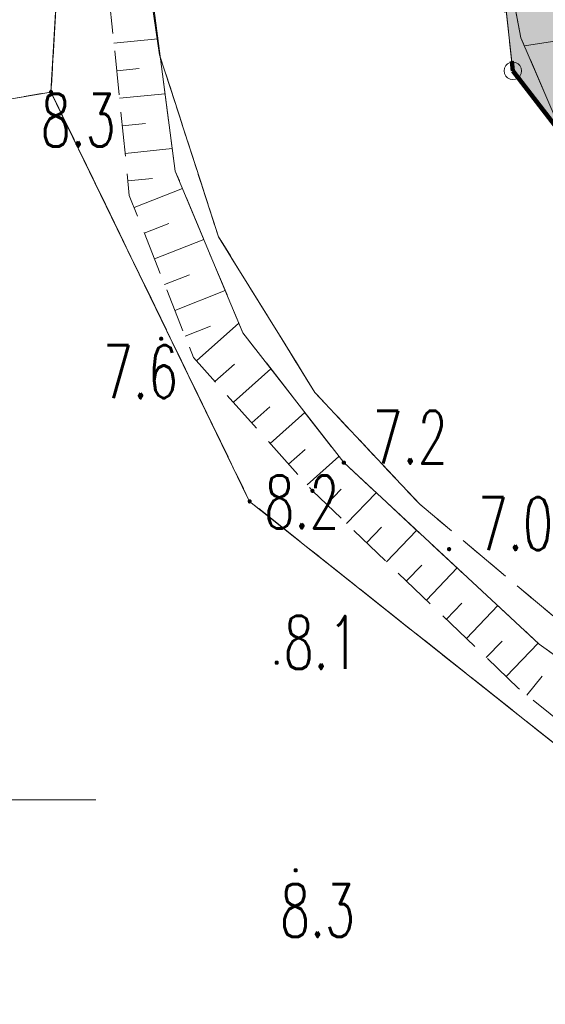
# Model space of a CAD drawing. Header units: millimetres. Extents: x -367306 to 168495, y -187323 to 82034.
# Tile 5 of 170: x -80115 to -65219, y -126821 to -98903. Entities that reach past the tile are written whole.
import ezdxf

# ---------------------------------------------------------------- set-up
doc = ezdxf.new("R2010")
doc.units = ezdxf.units.MM
doc.header["$MEASUREMENT"] = 0
for name, pattern in [('L_0_03', [1000, 500, -500]), ('L_0_05', [1750, 1250, -500]), ('L_0_06', [2000, 1500, -500]), ('Przerywana długa', [3900, 2500, -1400]), ('Przerywana gęsta', [900, 600, -300])]:
    doc.linetypes.add(name, pattern=pattern)
for name, color, linetype, lineweight in [('0_Nr_pióra__196', 1, 'Continuous', 100), ('Nowe_EGDE_Nr_pióra__8', 7, 'Continuous', 13), ('Nowe_EGDE_Nr_pióra__9', 7, 'Continuous', 13), ('Nowe_EGKK_Nr_pióra__8', 7, 'Continuous', 13), ('Nowe_EGKK_Nr_pióra__9', 7, 'Continuous', 13), ('Nowe_EGPG_Nr_pióra__7', 7, 'Continuous', 13), ('Nowe_EGPG_Nr_pióra__8', 7, 'Continuous', 13), ('Nowe_EGPG_Nr_pióra__9', 7, 'Continuous', 13), ('Nowe_EGUG_Nr_pióra__8', 7, 'Continuous', 13), ('Nowe_EGUG_Nr_pióra__9', 7, 'Continuous', 13), ('Nowe_OTRK_Nr_pióra__8', 7, 'Continuous', 13), ('Nowe_OTRK_Nr_pióra__9', 7, 'Continuous', 13), ('Nowe_OTRN_Nr_pióra__7', 7, 'Continuous', 13), ('Nowe_OTRN_Nr_pióra__8', 7, 'Continuous', 13), ('Nowe_OTRN_Nr_pióra__9', 7, 'Continuous', 13), ('Nowe_OTRN_O_Nr_pióra__8', 7, 'Continuous', 13), ('Nowe_OTWP_Nr_pióra__8', 7, 'Continuous', 13), ('Nowe_OTWP_Nr_pióra__9', 7, 'Continuous', 13), ('Nowe_siatka_Nr_pióra__9', 7, 'Continuous', 13), ('sytuacja_Nr_pióra__1', 7, 'Continuous', 13)]:
    doc.layers.add(name, color=color, linetype=linetype, lineweight=lineweight)
doc.layers.add('0_Nr_pióra__240', color=7, linetype='Continuous', lineweight=18, true_color=0xdcf887)
doc.layers.add('sytuacja_Nr_pióra__65', color=7, linetype='Continuous', lineweight=13, true_color=0x80c2ff)
doc.styles.add('STYL_AUTOMATYCZNY_3', font='Simplex.shx')

msp = doc.modelspace()

# ---------------------------------------------------------------- hatches: boundary and pattern name
at = {"layer": '0_Nr_pióra__240', "linetype": 'Continuous', "lineweight": 0, "true_color": 0x2c311b}
h = msp.add_hatch(color=250, dxfattribs=at)
h.paths.add_polyline_path([(-66188.4, -91903), (-66614.5, -94548.3), (-66298.8, -97378.8), (-65984.3, -99017.4), (-65908.4, -99413), (-64712.2, -102204), (-58518.4, -110243), (-50111, -115999.3), (-47098.4, -116963), (-41453.6, -119928.7), (-34528.4, -123913), (-27542, -126699.5), (-17768.4, -130063), (-13738.4, -130763), (-10228.4, -130053), (-8250.8, -129253.7), (-6418.4, -128513), (1281.6, -122723), (6111.6, -118913), (10781.6, -111903), (16181.6, -103873), (18201.6, -100163), (20011.6, -95123), (16011.6, -93623), (16701.6, -91693), (20441.6, -93093), (21661.6, -88693), (23081.6, -83003), (27191.6, -71293), (30631.6, -60783), (31911.6, -55323), (29151.6, -51443), (28891.6, -49533), (30181.6, -45723), (31101.6, -42243), (34861.6, -35003), (38441.6, -36363), (38971.6, -36563), (43011.6, -35863), (44581.6, -34413), (45722.8, -32090.7, -0.0858455), (43856.1, -32295.1, -0.0456676), (39865.4, -31597.6, -0.4386501), (38513.6, -29386.7), (20761.8, -20593.2, 0.4093195), (15438.6, -22340.1), (11240.6, -30469.9), (6891.2, -41834.5, -0.0668962), (5615.5, -44174.5), (3147.5, -47540.4, 0.0944648), (1538.4, -50920.2), (137, -56275.4), (-2720.5, -55330.7), (-1367.1, -50171.2, -0.0924718), (512.1, -46189.6), (2949.5, -42813.9, 0.0650464), (4180.8, -40535.7), (8549.9, -29121), (12765.9, -20956.4, -0.4090793), (22094, -17890.9), (41430.9, -27449.7, 0.2885872), (44331.6, -27593), (15671.6, -9583), (6061.6, -22143), (-2038, -25712.7), (-2368.4, -26663), (-4378.4, -29603), (-6808.4, -31263), (-17975.2, -32480.7), (-18010.6, -32516.1), (-18046.1, -32585.8), (-18058.4, -32663), (-18054.4, -32688.2), (-26394.5, -33540.5), (-35298.4, -38813), (-39078.4, -45333), (-42849.8, -50403.7), (-48488.4, -59393), (-55388.4, -70023), (-61968.4, -80313), (-64978.4, -87033)])
h.paths.add_polyline_path([(-22028.4, -110463), (-14458.4, -114383), (-10478.4, -106393), (-10731.3, -106263.8), (-17938.4, -102583), (-21362.4, -109180), (-27768.4, -106013), (-28428.4, -107313)], flags=0)
h.paths.add_polyline_path([(-14658.4, -104253), (-10731.3, -106263.8), (-7868.4, -101253), (-9425.6, -100474.4), (-10288.4, -100043), (-11968.4, -103343), (-10808.4, -103943), (-9768.4, -101903), (-9568.4, -102003), (-10928.4, -104763), (-14088.4, -103153)], flags=0)
at = {"layer": 'Nowe_EGPG_Nr_pióra__7', "linetype": 'Continuous', "lineweight": 13}
for points in [[(-79228.4, -100998), (-79214.5, -100995.8), (-79201.9, -100989.4), (-79192, -100979.5), (-79185.6, -100966.9), (-79183.4, -100953), (-79185.6, -100939.1), (-79192, -100926.6), (-79201.9, -100916.6), (-79214.5, -100910.2), (-79228.4, -100908), (-79242.3, -100910.2), (-79254.8, -100916.6), (-79264.8, -100926.6), (-79271.2, -100939.1), (-79273.4, -100953), (-79271.2, -100966.9), (-79264.8, -100979.5), (-79254.8, -100989.4), (-79242.3, -100995.8)], [(-73598.4, -112608), (-73584.5, -112605.8), (-73571.9, -112599.4), (-73562, -112589.5), (-73555.6, -112576.9), (-73553.4, -112563), (-73555.6, -112549.1), (-73562, -112536.6), (-73571.9, -112526.6), (-73584.5, -112520.2), (-73598.4, -112518), (-73612.3, -112520.2), (-73624.8, -112526.6), (-73634.8, -112536.6), (-73641.2, -112549.1), (-73643.4, -112563), (-73641.2, -112576.9), (-73634.8, -112589.5), (-73624.8, -112599.4), (-73612.3, -112605.8)]]:
    msp.add_hatch(color=7, dxfattribs=at).paths.add_polyline_path(points)
at = {"layer": 'Nowe_OTRN_Nr_pióra__7', "linetype": 'Continuous', "lineweight": 13}
for points in [[(-76150.7, -107949.4), (-76149.2, -107961), (-76144.7, -107971.9), (-76137.5, -107981.2), (-76128.2, -107988.4), (-76117.4, -107992.9), (-76105.7, -107994.4), (-76094.1, -107992.9), (-76083.2, -107988.4), (-76073.9, -107981.2), (-76066.7, -107971.9), (-76062.2, -107961), (-76060.7, -107949.4), (-76062.2, -107937.7), (-76066.7, -107926.9), (-76073.9, -107917.6), (-76083.2, -107910.4), (-76094.1, -107905.9), (-76105.7, -107904.4), (-76117.4, -107905.9), (-76128.2, -107910.4), (-76137.5, -107917.6), (-76144.7, -107926.9), (-76149.2, -107937.7)], [(-70973.4, -111463), (-70971.8, -111474.7), (-70967.4, -111485.5), (-70960.2, -111494.8), (-70950.9, -111502), (-70940, -111506.5), (-70928.4, -111508), (-70916.7, -111506.5), (-70905.9, -111502), (-70896.6, -111494.8), (-70889.4, -111485.5), (-70884.9, -111474.7), (-70883.4, -111463), (-70884.9, -111451.4), (-70889.4, -111440.5), (-70896.6, -111431.2), (-70905.9, -111424), (-70916.7, -111419.6), (-70928.4, -111418), (-70940, -111419.6), (-70950.9, -111424), (-70960.2, -111431.2), (-70967.4, -111440.5), (-70971.8, -111451.4)], [(-71863.4, -112263), (-71861.8, -112274.7), (-71857.4, -112285.5), (-71850.2, -112294.8), (-71840.9, -112302), (-71830, -112306.5), (-71818.4, -112308), (-71806.7, -112306.5), (-71795.9, -112302), (-71786.6, -112294.8), (-71779.4, -112285.5), (-71774.9, -112274.7), (-71773.4, -112263), (-71774.9, -112251.4), (-71779.4, -112240.5), (-71786.6, -112231.2), (-71795.9, -112224), (-71806.7, -112219.6), (-71818.4, -112218), (-71830, -112219.6), (-71840.9, -112224), (-71850.2, -112231.2), (-71857.4, -112240.5), (-71861.8, -112251.4)], [(-67990.4, -113915.3), (-67988.9, -113927), (-67984.4, -113937.8), (-67977.2, -113947.1), (-67967.9, -113954.3), (-67957.1, -113958.8), (-67945.4, -113960.3), (-67933.8, -113958.8), (-67922.9, -113954.3), (-67913.6, -113947.1), (-67906.5, -113937.8), (-67902, -113927), (-67900.4, -113915.3), (-67902, -113903.7), (-67906.5, -113892.8), (-67913.6, -113883.5), (-67922.9, -113876.3), (-67933.8, -113871.8), (-67945.4, -113870.3), (-67957.1, -113871.8), (-67967.9, -113876.3), (-67977.2, -113883.5), (-67984.4, -113892.8), (-67988.9, -113903.7)], [(-72875.5, -117135.2), (-72874, -117146.9), (-72869.5, -117157.7), (-72862.4, -117167), (-72853, -117174.2), (-72842.2, -117178.7), (-72830.5, -117180.2), (-72818.9, -117178.7), (-72808, -117174.2), (-72798.7, -117167), (-72791.6, -117157.7), (-72787.1, -117146.9), (-72785.5, -117135.2), (-72787.1, -117123.6), (-72791.6, -117112.7), (-72798.7, -117103.4), (-72808, -117096.2), (-72818.9, -117091.7), (-72830.5, -117090.2), (-72842.2, -117091.7), (-72853, -117096.2), (-72862.4, -117103.4), (-72869.5, -117112.7), (-72874, -117123.6)], [(-72338.2, -123020.3), (-72336.7, -123031.9), (-72332.2, -123042.8), (-72325, -123052.1), (-72315.7, -123059.2), (-72304.9, -123063.7), (-72293.2, -123065.3), (-72281.6, -123063.7), (-72270.7, -123059.2), (-72261.4, -123052.1), (-72254.2, -123042.8), (-72249.7, -123031.9), (-72248.2, -123020.3), (-72249.7, -123008.6), (-72254.2, -122997.8), (-72261.4, -122988.5), (-72270.7, -122981.3), (-72281.6, -122976.8), (-72293.2, -122975.3), (-72304.9, -122976.8), (-72315.7, -122981.3), (-72325, -122988.5), (-72332.2, -122997.8), (-72336.7, -123008.6)]]:
    msp.add_hatch(color=7, dxfattribs=at).paths.add_polyline_path(points)
at = {"layer": 'sytuacja_Nr_pióra__65', "linetype": 'Continuous', "lineweight": 0, "true_color": 0x192633}
h = msp.add_hatch(color=179, dxfattribs=at)
h.paths.add_polyline_path([(-35518.4, -34473), (-67898.4, -84573), (-66138.4, -100353), (-58518.4, -110243), (-42598.4, -121143), (-16648.4, -132123), (-1348.4, -129693), (3325.5, -137445.8), (6501.6, -134653), (31321.6, -148073), (43551.6, -131243), (55981.6, -97123), (70921.6, -40873), (56311.6, -36173), (44331.6, -27593), (34641.9, -21548.3), (33406.4, -22351.9), (22129.7, -25856.9, 0.3125645), (16459.2, -35763.1, 0.0639815), (16561.6, -47403, -0.0641372), (20517.6, -68873.4, -0.1525468), (13695.5, -93630.2), (3435.8, -112923.9, -0.0818728), (1461.6, -115509.5), (-6521.8, -122921.4, -0.1451753), (-12306.4, -125248.3, -0.1061481), (-20698.4, -125033, -0.0211831), (-52070.1, -110031, -0.0156571), (-52613.6, -109720), (-56888.4, -107093), (-58193.1, -105873.8, -0.0772249), (-60088.2, -103457.7), (-61531.9, -100882.9, -0.0991166), (-62742.3, -97148), (-63291.3, -92429.4, -0.0773758), (-63172.5, -89355.1), (-62676, -86815.8, -0.093547), (-61301.5, -83370.5), (-34907, -41842.2, -0.0487492), (-33708.7, -40309.7), (-33683.4, -40283.1, -0.1375551), (-29041.8, -37523.5, -0.0442175), (-27588.1, -37267), (-16029.6, -36267.8, 0.1385926), (-10942.3, -34343.2), (-4215.8, -29365.2), (-2512.8, -27715.9, 0.2008798), (-1007.6, -25258.6), (-17808.4, -32663)])
h.paths.add_polyline_path([(33381.6, -100123), (34081.6, -98183), (16701.6, -91693), (16011.6, -93623)], flags=0)

# ---------------------------------------------------------------- linework, layer by layer
at = {"layer": '0_Nr_pióra__196', "color": 1, "linetype": 'Przerywana długa', "lineweight": 100}
msp.add_lwpolyline([(55981.6, -97123), (70921.6, -40873), (56311.6, -36173), (44331.6, -27593), (15671.6, -9583), (6061.6, -22143), (-17808.4, -32663), (-35518.4, -34473), (-67898.4, -84573), (-66138.4, -100353), (-58518.4, -110243), (-42598.4, -121143), (-16648.4, -132123), (-1348.4, -129693), (3325.5, -137445.8), (6501.6, -134653), (31321.6, -148073), (43551.6, -131243)], close=True, dxfattribs=at)
at = {"layer": 'Nowe_EGDE_Nr_pióra__8', "color": 7, "linetype": 'Continuous', "lineweight": 13}
for p, q in [((-66138.4, -100353), (-66138.3, -100353)), ((-66138.4, -100353), (-66138.3, -100353)), ((-79228.4, -100953), (-79228.3, -100953)), ((-79228.4, -100953), (-79228.3, -100953)), ((-73598.4, -112563), (-73598.3, -112563)), ((-73598.4, -112563), (-73598.3, -112563))]:
    msp.add_line(p, q, dxfattribs=at)
at = {"layer": 'Nowe_EGDE_Nr_pióra__9', "color": 7, "linetype": 'Continuous', "lineweight": 13, "flags": 128}
for points in [[(-32248.4, -2403), (-37968.4, -18833), (-52388.4, -43803), (-56478.4, -49323), (-64648.4, -60323), (-72848.4, -73393), (-78498.4, -88293), (-79228.4, -100953), (-73598.4, -112563), (-60298.4, -123133), (-36138.4, -137363), (-13438.4, -142123), (-1728.4, -140123), (3311.6, -137403), (-1348.4, -129693), (-16648.4, -132123), (-42598.4, -121143), (-58518.4, -110243), (-66138.4, -100353), (-67898.4, -84573), (-35518.4, -34473), (-22298.4, -1863)], [(-79228.4, -100953), (-78498.4, -88293)], [(-73598.4, -112563), (-79228.4, -100953)], [(-60298.4, -123133), (-73598.4, -112563)]]:
    msp.add_lwpolyline(points, dxfattribs=at)
msp.add_lwpolyline([(55981.6, -97123), (70921.6, -40873), (56311.6, -36173), (44331.6, -27593), (15671.6, -9583), (6061.6, -22143), (-17808.4, -32663), (-35518.4, -34473), (-67898.4, -84573), (-66138.4, -100353), (-58518.4, -110243), (-42598.4, -121143), (-16648.4, -132123), (-1348.4, -129693), (3311.6, -137403), (6501.6, -134653), (31321.6, -148073), (43551.6, -131243)], close=True, dxfattribs=at)
at = {"layer": 'Nowe_EGKK_Nr_pióra__8', "color": 7, "linetype": 'Continuous', "lineweight": 13}
for p, q in [((-76148.4, -99903), (-76148.3, -99903)), ((-76148.4, -99903), (-76148.3, -99903)), ((-79228.4, -100953), (-79228.3, -100953)), ((-79228.4, -100953), (-79228.3, -100953)), ((-79228.4, -100953), (-79228.3, -100953)), ((-74478.4, -105063), (-74478.3, -105063)), ((-74478.4, -105063), (-74478.3, -105063)), ((-71748.4, -109473), (-71748.3, -109473)), ((-71748.4, -109473), (-71748.3, -109473)), ((-73598.4, -112563), (-73598.3, -112563)), ((-73598.4, -112563), (-73598.3, -112563)), ((-68778.4, -112643), (-68778.3, -112643)), ((-68778.4, -112643), (-68778.3, -112643))]:
    msp.add_line(p, q, dxfattribs=at)
at = {"layer": 'Nowe_EGKK_Nr_pióra__9', "color": 7, "linetype": 'L_0_06', "lineweight": 13, "flags": 128}
for points in [[(-65928.4, -86443), (-46598.4, -55193), (-32708.1, -34185.8), (-25888.4, -18613), (-19538.4, -3963), (-15289, 2905.3), (-7768.4, 34407), (-6478.4, 39617), (-9198.5, 39673.5), (-11138.4, 31577), (-9490.8, 31378.4), (-12278.4, 26477), (-12397.1, 25976.7), (-13078.4, 26127), (-24358.4, -3553), (-29788.4, -3963), (-32958.4, -14253), (-43448.4, -33613), (-62598.4, -63213), (-70068.4, -74873), (-73378.4, -83263), (-74808.4, -87963), (-76058.4, -92933), (-76488.4, -97643), (-76148.4, -99903), (-74478.4, -105063), (-71748.4, -109473), (-68778.4, -112643), (-63278.4, -117253), (-36888.4, -133563), (-29028.4, -136863), (-23848.4, -137733), (-15768.4, -138533), (-6768.4, -139353), (-3598.4, -138483), (-438.4, -136613), (1879.8, -135034.1), (3281.6, -133823), (12911.6, -125533), (23321.6, -113373), (29441.6, -101683), (31601.6, -96903), (39431.6, -73863), (55391.6, -79203), (56561.6, -81483), (58691.6, -82183), (59421.6, -76943), (62241.6, -69543), (68811.6, -45163), (66821.6, -44573), (60191.6, -64873), (57641.6, -74443), (41611.6, -68353), (55048, -35268), (61231.6, -20173), (54061.6, -15833), (47506.2, -29866.6), (46621.6, -31733), (42301.6, -37993), (38441.6, -36363), (31721.6, -45713), (29651.6, -50493), (32131.6, -55673), (28631.6, -68213), (23091.6, -85543), (18891.6, -95613), (19151.6, -99663), (15641.6, -105623), (7471.6, -118773), (-568.4, -125543), (-4988.4, -128413), (-15438.4, -130493), (-41388.4, -119513), (-56468.4, -109643), (-64298.4, -99413)], [(3311.6, -137403), (-1728.4, -140123), (-13438.4, -142123), (-36138.4, -137363), (-60298.4, -123133), (-73598.4, -112563), (-79228.4, -100953), (-96338.4, -103863), (-90368.4, -119183), (-84588.4, -129593), (-76648.4, -138893), (-69718.4, -143433), (-65688.4, -144503), (-64458.4, -146783), (-60688.4, -152263), (-54658.4, -156013), (-45058.4, -161173), (-14498.4, -168703), (2961.6, -169593), (19561.6, -164263)]]:
    msp.add_lwpolyline(points, close=True, dxfattribs=at)
for points in [[(-79228.4, -100953), (-78498.4, -88293)], [(-78498.4, -88293), (-79228.4, -100953)], [(-76148.4, -99903), (-76488.4, -97643)], [(-74478.4, -105063), (-76148.4, -99903)], [(-96338.4, -103863), (-79228.4, -100953)], [(-79228.4, -100953), (-73598.4, -112563)], [(-71748.4, -109473), (-74478.4, -105063)], [(-68778.4, -112643), (-71748.4, -109473)], [(-73598.4, -112563), (-60298.4, -123133)], [(-63278.4, -117253), (-68778.4, -112643)]]:
    msp.add_lwpolyline(points, dxfattribs=at)
at = {"layer": 'Nowe_EGPG_Nr_pióra__8', "color": 7, "linetype": 'Continuous', "lineweight": 13}
for p, q in [((-66340.6, -100206.1), (-66340.6, -100206.1)), ((-66285.3, -100150.8), (-66285.3, -100150.8)), ((-66215.6, -100115.3), (-66215.6, -100115.3)), ((-66138.4, -100103), (-66138.3, -100103)), ((-66061.1, -100115.3), (-66061.1, -100115.3)), ((-65991.4, -100150.8), (-65991.4, -100150.8)), ((-65936.1, -100206.1), (-65936.1, -100206.1)), ((-66388.4, -100353), (-66388.3, -100353)), ((-66376.1, -100275.8), (-66376.1, -100275.8)), ((-66376.1, -100430.3), (-66376.1, -100430.3)), ((-66340.6, -100500), (-66340.6, -100500)), ((-65936.1, -100500), (-65936.1, -100500)), ((-65900.6, -100275.8), (-65900.6, -100275.8)), ((-65900.6, -100430.3), (-65900.6, -100430.3)), ((-65888.4, -100353), (-65888.3, -100353)), ((-66285.3, -100555.3), (-66285.3, -100555.3)), ((-66215.6, -100590.8), (-66215.6, -100590.8)), ((-66138.4, -100603), (-66138.3, -100603)), ((-66061.1, -100590.8), (-66061.1, -100590.8)), ((-65991.4, -100555.3), (-65991.4, -100555.3)), ((-79273.4, -100953), (-79273.3, -100953)), ((-79271.2, -100939.1), (-79271.1, -100939.1)), ((-79271.2, -100966.9), (-79271.1, -100966.9)), ((-79264.8, -100926.6), (-79264.7, -100926.6)), ((-79264.8, -100979.5), (-79264.7, -100979.5)), ((-79254.8, -100916.6), (-79254.8, -100916.6)), ((-79254.8, -100989.4), (-79254.8, -100989.4)), ((-79242.3, -100910.2), (-79242.2, -100910.2)), ((-79242.3, -100995.8), (-79242.2, -100995.8)), ((-79228.4, -100908), (-79228.3, -100908)), ((-79228.4, -100998), (-79228.3, -100998)), ((-79214.5, -100910.2), (-79214.4, -100910.2)), ((-79214.5, -100995.8), (-79214.4, -100995.8)), ((-79201.9, -100916.6), (-79201.9, -100916.6)), ((-79201.9, -100989.4), (-79201.9, -100989.4)), ((-79192, -100926.6), (-79191.9, -100926.6)), ((-79192, -100979.5), (-79191.9, -100979.5)), ((-79185.6, -100939.1), (-79185.5, -100939.1)), ((-79185.6, -100966.9), (-79185.5, -100966.9)), ((-79183.4, -100953), (-79183.3, -100953)), ((-73643.4, -112563), (-73643.3, -112563)), ((-73641.2, -112549.1), (-73641.1, -112549.1)), ((-73641.2, -112576.9), (-73641.1, -112576.9)), ((-73634.8, -112536.6), (-73634.7, -112536.6)), ((-73634.8, -112589.5), (-73634.7, -112589.5)), ((-73624.8, -112526.6), (-73624.8, -112526.6)), ((-73624.8, -112599.4), (-73624.8, -112599.4)), ((-73612.3, -112520.2), (-73612.2, -112520.2)), ((-73612.3, -112605.8), (-73612.2, -112605.8)), ((-73598.4, -112518), (-73598.3, -112518)), ((-73598.4, -112608), (-73598.3, -112608)), ((-73584.5, -112520.2), (-73584.4, -112520.2)), ((-73584.5, -112605.8), (-73584.4, -112605.8)), ((-73571.9, -112526.6), (-73571.9, -112526.6)), ((-73571.9, -112599.4), (-73571.9, -112599.4)), ((-73562, -112536.6), (-73561.9, -112536.6)), ((-73562, -112589.5), (-73561.9, -112589.5)), ((-73555.6, -112549.1), (-73555.5, -112549.1)), ((-73555.6, -112576.9), (-73555.5, -112576.9)), ((-73553.4, -112563), (-73553.3, -112563))]:
    msp.add_line(p, q, dxfattribs=at)
at = {"layer": 'Nowe_EGPG_Nr_pióra__9', "color": 7, "linetype": 'Continuous', "lineweight": 13, "flags": 128}
for points in [[(-66138.4, -100103), (-66061.1, -100115.3), (-65991.4, -100150.8), (-65936.1, -100206.1), (-65900.6, -100275.8), (-65888.4, -100353), (-65900.6, -100430.3), (-65936.1, -100500), (-65991.4, -100555.3), (-66061.1, -100590.8), (-66138.4, -100603), (-66215.6, -100590.8), (-66285.3, -100555.3), (-66340.6, -100500), (-66376.1, -100430.3), (-66388.4, -100353), (-66376.1, -100275.8), (-66340.6, -100206.1), (-66285.3, -100150.8), (-66215.6, -100115.3)], [(-79228.4, -100998), (-79214.5, -100995.8), (-79201.9, -100989.4), (-79192, -100979.5), (-79185.6, -100966.9), (-79183.4, -100953), (-79185.6, -100939.1), (-79192, -100926.6), (-79201.9, -100916.6), (-79214.5, -100910.2), (-79228.4, -100908), (-79242.3, -100910.2), (-79254.8, -100916.6), (-79264.8, -100926.6), (-79271.2, -100939.1), (-79273.4, -100953), (-79271.2, -100966.9), (-79264.8, -100979.5), (-79254.8, -100989.4), (-79242.3, -100995.8)], [(-73598.4, -112608), (-73584.5, -112605.8), (-73571.9, -112599.4), (-73562, -112589.5), (-73555.6, -112576.9), (-73553.4, -112563), (-73555.6, -112549.1), (-73562, -112536.6), (-73571.9, -112526.6), (-73584.5, -112520.2), (-73598.4, -112518), (-73612.3, -112520.2), (-73624.8, -112526.6), (-73634.8, -112536.6), (-73641.2, -112549.1), (-73643.4, -112563), (-73641.2, -112576.9), (-73634.8, -112589.5), (-73624.8, -112599.4), (-73612.3, -112605.8)]]:
    msp.add_lwpolyline(points, close=True, dxfattribs=at)
at = {"layer": 'Nowe_EGUG_Nr_pióra__8', "color": 7, "linetype": 'Continuous', "lineweight": 13}
for p, q in [((-76148.4, -99903), (-76148.3, -99903)), ((-76148.4, -99903), (-76148.3, -99903)), ((-79228.4, -100953), (-79228.3, -100953)), ((-79228.4, -100953), (-79228.3, -100953)), ((-79228.4, -100953), (-79228.3, -100953)), ((-74478.4, -105063), (-74478.3, -105063)), ((-74478.4, -105063), (-74478.3, -105063)), ((-71748.4, -109473), (-71748.3, -109473)), ((-71748.4, -109473), (-71748.3, -109473)), ((-73598.4, -112563), (-73598.3, -112563)), ((-73598.4, -112563), (-73598.3, -112563)), ((-68778.4, -112643), (-68778.3, -112643)), ((-68778.4, -112643), (-68778.3, -112643))]:
    msp.add_line(p, q, dxfattribs=at)
at = {"layer": 'Nowe_EGUG_Nr_pióra__9', "color": 7, "linetype": 'L_0_03', "lineweight": 13, "flags": 128}
for points in [[(-65928.4, -86443), (-46598.4, -55193), (-32708.1, -34185.8), (-25888.4, -18613), (-19538.4, -3963), (-15289, 2905.3), (-7768.4, 34407), (-6478.4, 39617), (-9198.5, 39673.5), (-11138.4, 31577), (-9490.8, 31378.4), (-12278.4, 26477), (-12397.1, 25976.7), (-13078.4, 26127), (-24358.4, -3553), (-29788.4, -3963), (-32958.4, -14253), (-43448.4, -33613), (-62598.4, -63213), (-70068.4, -74873), (-73378.4, -83263), (-74808.4, -87963), (-76058.4, -92933), (-76488.4, -97643), (-76148.4, -99903), (-74478.4, -105063), (-71748.4, -109473), (-68778.4, -112643), (-63278.4, -117253), (-36888.4, -133563), (-29028.4, -136863), (-23848.4, -137733), (-15768.4, -138533), (-6768.4, -139353), (-3598.4, -138483), (-438.4, -136613), (1879.8, -135034.1), (3281.6, -133823), (12911.6, -125533), (23321.6, -113373), (29441.6, -101683), (31601.6, -96903), (39431.6, -73863), (55391.6, -79203), (56561.6, -81483), (58691.6, -82183), (59421.6, -76943), (62241.6, -69543), (68811.6, -45163), (66821.6, -44573), (60191.6, -64873), (57641.6, -74443), (41611.6, -68353), (55048, -35268), (61231.6, -20173), (54061.6, -15833), (47506.2, -29866.6), (46621.6, -31733), (42301.6, -37993), (38441.6, -36363), (31721.6, -45713), (29651.6, -50493), (32131.6, -55673), (28631.6, -68213), (23091.6, -85543), (18891.6, -95613), (19151.6, -99663), (15641.6, -105623), (7471.6, -118773), (-568.4, -125543), (-4988.4, -128413), (-15438.4, -130493), (-41388.4, -119513), (-56468.4, -109643), (-64298.4, -99413)], [(3311.6, -137403), (-1728.4, -140123), (-13438.4, -142123), (-36138.4, -137363), (-60298.4, -123133), (-73598.4, -112563), (-79228.4, -100953), (-96338.4, -103863), (-90368.4, -119183), (-84588.4, -129593), (-76648.4, -138893), (-69718.4, -143433), (-65688.4, -144503), (-64458.4, -146783), (-60688.4, -152263), (-54658.4, -156013), (-45058.4, -161173), (-14498.4, -168703), (2961.6, -169593), (19561.6, -164263)]]:
    msp.add_lwpolyline(points, close=True, dxfattribs=at)
for points in [[(-79228.4, -100953), (-78498.4, -88293)], [(-78498.4, -88293), (-79228.4, -100953)], [(-76148.4, -99903), (-76488.4, -97643)], [(-74478.4, -105063), (-76148.4, -99903)], [(-96338.4, -103863), (-79228.4, -100953)], [(-79228.4, -100953), (-73598.4, -112563)], [(-71748.4, -109473), (-74478.4, -105063)], [(-68778.4, -112643), (-71748.4, -109473)], [(-73598.4, -112563), (-60298.4, -123133)], [(-63278.4, -117253), (-68778.4, -112643)]]:
    msp.add_lwpolyline(points, dxfattribs=at)
at = {"layer": 'Nowe_OTRK_Nr_pióra__8', "color": 7, "linetype": 'Continuous', "lineweight": 13}
for p, q in [((-77444.9, -99571.5), (-77444.9, -99571.5)), ((-76197.8, -99445.2), (-76197.8, -99445.2)), ((-65908.4, -99413), (-65908.3, -99413)), ((-65808, -99647.3), (-65807.9, -99647.3)), ((-77365.9, -100351.6), (-77365.9, -100351.6)), ((-76731.1, -100287.3), (-76731, -100287.3)), ((-75994.7, -101000.9), (-75994.6, -101000.9)), ((-77286.9, -101131.8), (-77286.9, -101131.8)), ((-76550.5, -101845.4), (-76550.5, -101845.4)), ((-77208, -101911.9), (-77207.9, -101911.9)), ((-77129, -102692.1), (-77128.9, -102692.1)), ((-75791.5, -102556.7), (-75791.4, -102556.7)), ((-75708.4, -103193), (-75708.3, -103193)), ((-77050, -103472.3), (-77049.9, -103472.3)), ((-76350.4, -103401.4), (-76350.3, -103401.4)), ((-75502, -103686.3), (-75502, -103686.3)), ((-77008.4, -103883), (-77008.3, -103883)), ((-76871.8, -104228.3), (-76871.7, -104228.3)), ((-75891.3, -104683.7), (-75891.3, -104683.7)), ((-76583.3, -104957.4), (-76583.2, -104957.4)), ((-74896.7, -105133.4), (-74896.6, -105133.4)), ((-76294.8, -105686.6), (-76294.7, -105686.6)), ((-75300.2, -106136.4), (-75300.1, -106136.4)), ((-76006.3, -106415.8), (-76006.2, -106415.8)), ((-74291.4, -106580.5), (-74291.3, -106580.5)), ((-75717.8, -107144.9), (-75717.8, -107144.9)), ((-74709, -107589.1), (-74709, -107589.1)), ((-73902.6, -107509.9), (-73902.6, -107509.9)), ((-75429.3, -107874.1), (-75429.3, -107874.1)), ((-73788.4, -107783), (-73788.3, -107783)), ((-75188.4, -108483), (-75188.3, -108483)), ((-75102.3, -108579.5), (-75102.3, -108579.5)), ((-74029.4, -108673.5), (-74029.3, -108673.5)), ((-72995.9, -108802.7), (-72995.9, -108802.7)), ((-74580.5, -109164.8), (-74580.5, -109164.8)), ((-74058.7, -109750.1), (-74058.6, -109750.1)), ((-73025.3, -109879.3), (-73025.2, -109879.3)), ((-72031.4, -110043.8), (-72031.3, -110043.8)), ((-73536.9, -110335.5), (-73536.8, -110335.5)), ((-73015, -110920.8), (-73015, -110920.8)), ((-72021.1, -111085.2), (-72021.1, -111085.2)), ((-71066.8, -111284.9), (-71066.7, -111284.9)), ((-72493.2, -111506.1), (-72493.2, -111506.1)), ((-70928.4, -111463), (-70928.3, -111463)), ((-71971.4, -112091.4), (-71971.3, -112091.4)), ((-71002.9, -112213.3), (-71002.8, -112213.3)), ((-71818.4, -112263), (-71818.3, -112263)), ((-70013, -112314), (-70013, -112314)), ((-71418.3, -112646.6), (-71418.3, -112646.6)), ((-70852.3, -113189.3), (-70852.3, -113189.3)), ((-69862.5, -113290), (-69862.4, -113290)), ((-68864.2, -113381.9), (-68864.2, -113381.9)), ((-70286.3, -113732), (-70286.3, -113732)), ((-69720.3, -114274.7), (-69720.3, -114274.7)), ((-68722.1, -114366.6), (-68722, -114366.6)), ((-67715.4, -114449.8), (-67715.4, -114449.8)), ((-69154.3, -114817.4), (-69154.2, -114817.4)), ((-68588.3, -115360.1), (-68588.2, -115360.1)), ((-67581.7, -115443.3), (-67581.6, -115443.3)), ((-66566.6, -115517.7), (-66566.6, -115517.7)), ((-68022.3, -115902.8), (-68022.2, -115902.8)), ((-67456.3, -116445.6), (-67456.2, -116445.6)), ((-66441.2, -116520), (-66441.2, -116520)), ((-65417.8, -116585.6), (-65417.8, -116585.6)), ((-65388.4, -116613), (-65388.3, -116613)), ((-66890.3, -116988.3), (-66890.2, -116988.3)), ((-66324.3, -117531), (-66324.2, -117531)), ((-65306.7, -117516.6), (-65306.6, -117516.6)), ((-65988.4, -117853), (-65988.3, -117853)), ((-65740.4, -118053.4), (-65740.3, -118053.4))]:
    msp.add_line(p, q, dxfattribs=at)
at = {"layer": 'Nowe_OTRK_Nr_pióra__9', "color": 7, "linetype": 'L_0_05', "lineweight": 13, "flags": 128}
for points in [[(-60418.4, -57243), (-64448.4, -61163), (-70038.4, -70403), (-72908.4, -76233), (-77228.4, -88903), (-77898.4, -95093), (-77008.4, -103883), (-75188.4, -108483), (-71818.4, -112263), (-65988.4, -117853), (-61458.4, -121513), (-56418.4, -124793), (-47228.4, -129903), (-40588.4, -133243), (-30078.4, -138433), (-23608.4, -140503), (-14108.4, -141243), (-6288.4, -140963), (-3098.4, -140303), (121.6, -138413), (2401.6, -136703), (4951.6, -134603), (14459.1, -126168.4), (24075.4, -113943.7), (26472.9, -109925.5), (31386.9, -99376.6), (29323.2, -98604.3), (24650.6, -109225.4), (19960.7, -116004.7), (16778.8, -119626.3), (14556.7, -122153.9), (12029.4, -124648.7), (8434.3, -128173.8), (3301.6, -133843), (1879.8, -135034.1), (-788.4, -137103), (-3798.4, -139183), (-6448.4, -139483), (-14148.4, -139963), (-23348.4, -138763), (-29648.4, -137023), (-40048.4, -131853), (-46638.4, -128463), (-55368.4, -123153), (-60568.4, -120043), (-65388.4, -116613), (-70928.4, -111463), (-73788.4, -107783), (-75708.4, -103193), (-76758.4, -95153), (-76048.4, -89103), (-71688.4, -76643), (-68828.4, -70923), (-63248.4, -61643)], [(-43878.4, -65473), (-47778.4, -70193), (-51838.4, -75303), (-56908.4, -82373), (-60268.4, -87193), (-62158.4, -90323), (-62828.4, -92773), (-62618.4, -98443), (-62048.4, -102123), (-60178.4, -105633), (-57538.4, -107923), (-52878.4, -110833), (-46068.4, -114243), (-32558.4, -121043), (-20868.4, -126143), (-16558.4, -126773), (-13308.4, -126603), (-9418.4, -125643), (-5808.4, -123793), (-38.4, -119013), (711.6, -119713), (401.6, -121953), (1281.6, -122723), (-6418.4, -128513), (-10228.4, -130053), (-13738.4, -130763), (-17768.4, -130063), (-27578.4, -126673), (-34528.4, -123913), (-41388.4, -119963), (-47098.4, -116963), (-54038.4, -114743), (-56888.4, -111113), (-60038.4, -109453), (-62558.4, -106063), (-64438.4, -102843), (-65908.4, -99413), (-66718.4, -95193), (-66188.4, -91903), (-64978.4, -87033), (-61968.4, -80313), (-55388.4, -70023), (-48488.4, -59393), (-45588.4, -61743), (-44508.4, -62953)]]:
    msp.add_lwpolyline(points, close=True, dxfattribs=at)
at = {"layer": 'Nowe_OTRK_Nr_pióra__9', "color": 7, "linetype": 'Continuous', "lineweight": 13, "flags": 128}
for points in [[(-62510.9, -99136.6), (-65808, -99647.3)], [(-77444.9, -99571.5), (-76197.8, -99445.2)], [(-77365.9, -100351.6), (-76731.1, -100287.3)], [(-77286.9, -101131.8), (-75994.7, -101000.9)], [(-77208, -101911.9), (-76550.5, -101845.4)], [(-77129, -102692.1), (-75791.5, -102556.7)], [(-77050, -103472.3), (-76350.4, -103401.4)], [(-76871.8, -104228.3), (-75502, -103686.3)], [(-76583.3, -104957.4), (-75891.3, -104683.7)], [(-76294.8, -105686.6), (-74896.7, -105133.4)], [(-76006.3, -106415.8), (-75300.2, -106136.4)], [(-75717.8, -107144.9), (-74291.4, -106580.5)], [(-75429.3, -107874.1), (-74709, -107589.1)], [(-75102.3, -108579.5), (-73902.6, -107509.9)], [(-74580.5, -109164.8), (-74029.4, -108673.5)], [(-74058.7, -109750.1), (-72995.9, -108802.7)], [(-73536.9, -110335.5), (-73025.3, -109879.3)], [(-73015, -110920.8), (-72031.4, -110043.8)], [(-72493.2, -111506.1), (-72021.1, -111085.2)], [(-71971.4, -112091.4), (-71066.8, -111284.9)], [(-71418.3, -112646.6), (-71002.9, -112213.3)], [(-70852.3, -113189.3), (-70013, -112314)], [(-70286.3, -113732), (-69862.5, -113290)], [(-69720.3, -114274.7), (-68864.2, -113381.9)], [(-69154.3, -114817.4), (-68722.1, -114366.6)], [(-68588.3, -115360.1), (-67715.4, -114449.8)], [(-68022.3, -115902.8), (-67581.7, -115443.3)], [(-67456.3, -116445.6), (-66566.6, -115517.7)], [(-66890.3, -116988.3), (-66441.2, -116520)], [(-66324.3, -117531), (-65417.8, -116585.6)], [(-65740.4, -118053.4), (-65306.7, -117516.6)]]:
    msp.add_lwpolyline(points, dxfattribs=at)
at = {"layer": 'Nowe_OTRN_Nr_pióra__8', "color": 7, "linetype": 'Continuous', "lineweight": 13}
for p, q in [((-76150.7, -107949.4), (-76150.7, -107949.4)), ((-76149.2, -107937.7), (-76149.1, -107937.7)), ((-76149.2, -107961), (-76149.1, -107961)), ((-76144.7, -107926.9), (-76144.6, -107926.9)), ((-76144.7, -107971.9), (-76144.6, -107971.9)), ((-76137.5, -107917.6), (-76137.5, -107917.6)), ((-76137.5, -107981.2), (-76137.5, -107981.2)), ((-76128.2, -107910.4), (-76128.2, -107910.4)), ((-76128.2, -107988.4), (-76128.2, -107988.4)), ((-76117.4, -107905.9), (-76117.3, -107905.9)), ((-76117.4, -107992.9), (-76117.3, -107992.9)), ((-76105.7, -107904.4), (-76105.7, -107904.4)), ((-76105.7, -107994.4), (-76105.7, -107994.4)), ((-76094.1, -107905.9), (-76094, -107905.9)), ((-76094.1, -107992.9), (-76094, -107992.9)), ((-76083.2, -107910.4), (-76083.2, -107910.4)), ((-76083.2, -107988.4), (-76083.2, -107988.4)), ((-76073.9, -107917.6), (-76073.8, -107917.6)), ((-76073.9, -107981.2), (-76073.8, -107981.2)), ((-76066.7, -107926.9), (-76066.7, -107926.9)), ((-76066.7, -107971.9), (-76066.7, -107971.9)), ((-76062.2, -107937.7), (-76062.2, -107937.7)), ((-76062.2, -107961), (-76062.2, -107961)), ((-76060.7, -107949.4), (-76060.7, -107949.4)), ((-70973.4, -111463), (-70973.3, -111463)), ((-70971.8, -111451.4), (-70971.8, -111451.4)), ((-70971.8, -111474.7), (-70971.8, -111474.7)), ((-70967.4, -111440.5), (-70967.3, -111440.5)), ((-70967.4, -111485.5), (-70967.3, -111485.5)), ((-70960.2, -111431.2), (-70960.1, -111431.2)), ((-70960.2, -111494.8), (-70960.1, -111494.8)), ((-70950.9, -111424), (-70950.8, -111424)), ((-70950.9, -111502), (-70950.8, -111502)), ((-70940, -111419.6), (-70940, -111419.6)), ((-70940, -111506.5), (-70940, -111506.5)), ((-70928.4, -111418), (-70928.3, -111418)), ((-70928.4, -111508), (-70928.3, -111508)), ((-70916.7, -111419.6), (-70916.7, -111419.6)), ((-70916.7, -111506.5), (-70916.7, -111506.5)), ((-70905.9, -111424), (-70905.8, -111424)), ((-70905.9, -111502), (-70905.8, -111502)), ((-70896.6, -111431.2), (-70896.5, -111431.2)), ((-70896.6, -111494.8), (-70896.5, -111494.8)), ((-70889.4, -111440.5), (-70889.4, -111440.5)), ((-70889.4, -111485.5), (-70889.4, -111485.5)), ((-70884.9, -111451.4), (-70884.9, -111451.4)), ((-70884.9, -111474.7), (-70884.9, -111474.7)), ((-70883.4, -111463), (-70883.3, -111463)), ((-71850.2, -112231.2), (-71850.1, -112231.2)), ((-71840.9, -112224), (-71840.8, -112224)), ((-71830, -112219.6), (-71830, -112219.6)), ((-71818.4, -112218), (-71818.3, -112218)), ((-71806.7, -112219.6), (-71806.7, -112219.6)), ((-71795.9, -112224), (-71795.8, -112224)), ((-71786.6, -112231.2), (-71786.5, -112231.2)), ((-71863.4, -112263), (-71863.3, -112263)), ((-71861.8, -112251.4), (-71861.8, -112251.4)), ((-71861.8, -112274.7), (-71861.8, -112274.7)), ((-71857.4, -112240.5), (-71857.3, -112240.5)), ((-71857.4, -112285.5), (-71857.3, -112285.5)), ((-71850.2, -112294.8), (-71850.1, -112294.8)), ((-71840.9, -112302), (-71840.8, -112302)), ((-71830, -112306.5), (-71830, -112306.5)), ((-71818.4, -112308), (-71818.3, -112308)), ((-71806.7, -112306.5), (-71806.7, -112306.5)), ((-71795.9, -112302), (-71795.8, -112302)), ((-71786.6, -112294.8), (-71786.5, -112294.8)), ((-71779.4, -112240.5), (-71779.4, -112240.5)), ((-71779.4, -112285.5), (-71779.4, -112285.5)), ((-71774.9, -112251.4), (-71774.9, -112251.4)), ((-71774.9, -112274.7), (-71774.9, -112274.7)), ((-71773.4, -112263), (-71773.3, -112263)), ((-67988.9, -113903.7), (-67988.8, -113903.7)), ((-67984.4, -113892.8), (-67984.3, -113892.8)), ((-67977.2, -113883.5), (-67977.2, -113883.5)), ((-67967.9, -113876.3), (-67967.9, -113876.3)), ((-67957.1, -113871.8), (-67957, -113871.8)), ((-67945.4, -113870.3), (-67945.4, -113870.3)), ((-67933.8, -113871.8), (-67933.7, -113871.8)), ((-67922.9, -113876.3), (-67922.9, -113876.3)), ((-67913.6, -113883.5), (-67913.6, -113883.5)), ((-67906.5, -113892.8), (-67906.4, -113892.8)), ((-67902, -113903.7), (-67901.9, -113903.7)), ((-67990.4, -113915.3), (-67990.4, -113915.3)), ((-67988.9, -113927), (-67988.8, -113927)), ((-67984.4, -113937.8), (-67984.3, -113937.8)), ((-67977.2, -113947.1), (-67977.2, -113947.1)), ((-67967.9, -113954.3), (-67967.9, -113954.3)), ((-67957.1, -113958.8), (-67957, -113958.8)), ((-67945.4, -113960.3), (-67945.4, -113960.3)), ((-67933.8, -113958.8), (-67933.7, -113958.8)), ((-67922.9, -113954.3), (-67922.9, -113954.3)), ((-67913.6, -113947.1), (-67913.6, -113947.1)), ((-67906.5, -113937.8), (-67906.4, -113937.8)), ((-67902, -113927), (-67901.9, -113927)), ((-67900.4, -113915.3), (-67900.4, -113915.3)), ((-72875.5, -117135.2), (-72875.5, -117135.2)), ((-72874, -117123.6), (-72874, -117123.6)), ((-72874, -117146.9), (-72874, -117146.9)), ((-72869.5, -117112.7), (-72869.5, -117112.7)), ((-72869.5, -117157.7), (-72869.5, -117157.7)), ((-72862.4, -117103.4), (-72862.3, -117103.4)), ((-72862.4, -117167), (-72862.3, -117167)), ((-72853, -117096.2), (-72853, -117096.2)), ((-72853, -117174.2), (-72853, -117174.2)), ((-72842.2, -117091.7), (-72842.1, -117091.7)), ((-72842.2, -117178.7), (-72842.1, -117178.7)), ((-72830.5, -117090.2), (-72830.5, -117090.2)), ((-72830.5, -117180.2), (-72830.5, -117180.2)), ((-72818.9, -117091.7), (-72818.8, -117091.7)), ((-72818.9, -117178.7), (-72818.8, -117178.7)), ((-72808, -117096.2), (-72808, -117096.2)), ((-72808, -117174.2), (-72808, -117174.2)), ((-72798.7, -117103.4), (-72798.7, -117103.4)), ((-72798.7, -117167), (-72798.7, -117167)), ((-72791.6, -117112.7), (-72791.5, -117112.7)), ((-72791.6, -117157.7), (-72791.5, -117157.7)), ((-72787.1, -117123.6), (-72787, -117123.6)), ((-72787.1, -117146.9), (-72787, -117146.9)), ((-72785.5, -117135.2), (-72785.5, -117135.2)), ((-72338.2, -123020.3), (-72338.2, -123020.3)), ((-72336.7, -123008.6), (-72336.6, -123008.6)), ((-72336.7, -123031.9), (-72336.6, -123031.9)), ((-72332.2, -122997.8), (-72332.1, -122997.8)), ((-72332.2, -123042.8), (-72332.1, -123042.8)), ((-72325, -122988.5), (-72325, -122988.5)), ((-72325, -123052.1), (-72325, -123052.1)), ((-72315.7, -122981.3), (-72315.7, -122981.3)), ((-72315.7, -123059.2), (-72315.7, -123059.2)), ((-72304.9, -122976.8), (-72304.8, -122976.8)), ((-72304.9, -123063.7), (-72304.8, -123063.7)), ((-72293.2, -122975.3), (-72293.2, -122975.3)), ((-72293.2, -123065.3), (-72293.2, -123065.3)), ((-72281.6, -122976.8), (-72281.5, -122976.8)), ((-72281.6, -123063.7), (-72281.5, -123063.7)), ((-72270.7, -122981.3), (-72270.7, -122981.3)), ((-72270.7, -123059.2), (-72270.7, -123059.2)), ((-72261.4, -122988.5), (-72261.3, -122988.5)), ((-72261.4, -123052.1), (-72261.3, -123052.1)), ((-72254.2, -122997.8), (-72254.2, -122997.8)), ((-72254.2, -123042.8), (-72254.2, -123042.8)), ((-72249.7, -123008.6), (-72249.7, -123008.6)), ((-72249.7, -123031.9), (-72249.7, -123031.9)), ((-72248.2, -123020.3), (-72248.2, -123020.3))]:
    msp.add_line(p, q, dxfattribs=at)
at = {"layer": 'Nowe_OTRN_Nr_pióra__9', "color": 7, "linetype": 'Continuous', "lineweight": 13, "flags": 128}
for points in [[(-76150.7, -107949.4), (-76149.2, -107961), (-76144.7, -107971.9), (-76137.5, -107981.2), (-76128.2, -107988.4), (-76117.4, -107992.9), (-76105.7, -107994.4), (-76094.1, -107992.9), (-76083.2, -107988.4), (-76073.9, -107981.2), (-76066.7, -107971.9), (-76062.2, -107961), (-76060.7, -107949.4), (-76062.2, -107937.7), (-76066.7, -107926.9), (-76073.9, -107917.6), (-76083.2, -107910.4), (-76094.1, -107905.9), (-76105.7, -107904.4), (-76117.4, -107905.9), (-76128.2, -107910.4), (-76137.5, -107917.6), (-76144.7, -107926.9), (-76149.2, -107937.7)], [(-70973.4, -111463), (-70971.8, -111474.7), (-70967.4, -111485.5), (-70960.2, -111494.8), (-70950.9, -111502), (-70940, -111506.5), (-70928.4, -111508), (-70916.7, -111506.5), (-70905.9, -111502), (-70896.6, -111494.8), (-70889.4, -111485.5), (-70884.9, -111474.7), (-70883.4, -111463), (-70884.9, -111451.4), (-70889.4, -111440.5), (-70896.6, -111431.2), (-70905.9, -111424), (-70916.7, -111419.6), (-70928.4, -111418), (-70940, -111419.6), (-70950.9, -111424), (-70960.2, -111431.2), (-70967.4, -111440.5), (-70971.8, -111451.4)], [(-71863.4, -112263), (-71861.8, -112274.7), (-71857.4, -112285.5), (-71850.2, -112294.8), (-71840.9, -112302), (-71830, -112306.5), (-71818.4, -112308), (-71806.7, -112306.5), (-71795.9, -112302), (-71786.6, -112294.8), (-71779.4, -112285.5), (-71774.9, -112274.7), (-71773.4, -112263), (-71774.9, -112251.4), (-71779.4, -112240.5), (-71786.6, -112231.2), (-71795.9, -112224), (-71806.7, -112219.6), (-71818.4, -112218), (-71830, -112219.6), (-71840.9, -112224), (-71850.2, -112231.2), (-71857.4, -112240.5), (-71861.8, -112251.4)], [(-67990.4, -113915.3), (-67988.9, -113927), (-67984.4, -113937.8), (-67977.2, -113947.1), (-67967.9, -113954.3), (-67957.1, -113958.8), (-67945.4, -113960.3), (-67933.8, -113958.8), (-67922.9, -113954.3), (-67913.6, -113947.1), (-67906.5, -113937.8), (-67902, -113927), (-67900.4, -113915.3), (-67902, -113903.7), (-67906.5, -113892.8), (-67913.6, -113883.5), (-67922.9, -113876.3), (-67933.8, -113871.8), (-67945.4, -113870.3), (-67957.1, -113871.8), (-67967.9, -113876.3), (-67977.2, -113883.5), (-67984.4, -113892.8), (-67988.9, -113903.7)], [(-72875.5, -117135.2), (-72874, -117146.9), (-72869.5, -117157.7), (-72862.4, -117167), (-72853, -117174.2), (-72842.2, -117178.7), (-72830.5, -117180.2), (-72818.9, -117178.7), (-72808, -117174.2), (-72798.7, -117167), (-72791.6, -117157.7), (-72787.1, -117146.9), (-72785.5, -117135.2), (-72787.1, -117123.6), (-72791.6, -117112.7), (-72798.7, -117103.4), (-72808, -117096.2), (-72818.9, -117091.7), (-72830.5, -117090.2), (-72842.2, -117091.7), (-72853, -117096.2), (-72862.4, -117103.4), (-72869.5, -117112.7), (-72874, -117123.6)], [(-72338.2, -123020.3), (-72336.7, -123031.9), (-72332.2, -123042.8), (-72325, -123052.1), (-72315.7, -123059.2), (-72304.9, -123063.7), (-72293.2, -123065.3), (-72281.6, -123063.7), (-72270.7, -123059.2), (-72261.4, -123052.1), (-72254.2, -123042.8), (-72249.7, -123031.9), (-72248.2, -123020.3), (-72249.7, -123008.6), (-72254.2, -122997.8), (-72261.4, -122988.5), (-72270.7, -122981.3), (-72281.6, -122976.8), (-72293.2, -122975.3), (-72304.9, -122976.8), (-72315.7, -122981.3), (-72325, -122988.5), (-72332.2, -122997.8), (-72336.7, -123008.6)]]:
    msp.add_lwpolyline(points, close=True, dxfattribs=at)
at = {"layer": 'Nowe_OTWP_Nr_pióra__8', "color": 7, "linetype": 'Continuous', "lineweight": 13}
for p, q in [((-65908.4, -99413), (-65908.3, -99413)), ((-75708.4, -103193), (-75708.3, -103193)), ((-73788.4, -107783), (-73788.3, -107783)), ((-70928.4, -111463), (-70928.3, -111463)), ((-65388.4, -116613), (-65388.3, -116613))]:
    msp.add_line(p, q, dxfattribs=at)
at = {"layer": 'Nowe_OTWP_Nr_pióra__9', "color": 7, "linetype": 'Continuous', "lineweight": 13, "flags": 128}
for points in [[(-29648.4, -137023), (-40048.4, -131853), (-46638.4, -128463), (-55368.4, -123153), (-60568.4, -120043), (-65388.4, -116613), (-70928.4, -111463), (-73788.4, -107783), (-75708.4, -103193), (-76758.4, -95153), (-76048.4, -89103), (-71688.4, -76643), (-68828.4, -70923), (-63248.4, -61643), (-60418.4, -57243), (-56528.4, -52113), (-54598.4, -50483), (-51708.4, -46453), (-48448.4, -41343), (-43448.4, -33613), (-40808.4, -28353), (-36918.4, -19863), (-31488.4, -6553)], [(-35298.4, -38813), (-39078.4, -45333), (-42849.8, -50403.7), (-48488.4, -59393), (-55388.4, -70023), (-61968.4, -80313), (-64978.4, -87033), (-66188.4, -91903), (-66718.4, -95193), (-65908.4, -99413), (-64438.4, -102843), (-62558.4, -106063), (-60038.4, -109453), (-56888.4, -111113), (-54038.4, -114743), (-47098.4, -116963), (-41388.4, -119963), (-34528.4, -123913)]]:
    msp.add_lwpolyline(points, dxfattribs=at)
at = {"layer": 'Nowe_siatka_Nr_pióra__9', "color": 7, "linetype": 'Continuous', "lineweight": 13, "flags": 128}
msp.add_lwpolyline([(-82958.4, -121023), (-77958.4, -121023)], dxfattribs=at)
at = {"layer": 'sytuacja_Nr_pióra__1', "color": 7, "linetype": 'Przerywana gęsta', "lineweight": 13, "flags": 128}
msp.add_lwpolyline([(-35518.4, -34473), (-67898.4, -84573), (-66138.4, -100353), (-58518.4, -110243), (-42598.4, -121143), (-16648.4, -132123), (-1348.4, -129693), (3325.5, -137445.8), (6501.6, -134653), (31321.6, -148073), (43551.6, -131243), (55981.6, -97123), (70921.6, -40873), (56311.6, -36173), (44331.6, -27593), (34641.9, -21548.3), (33406.4, -22351.9), (22129.7, -25856.9, 0.3125645), (16459.2, -35763.1, 0.0639815), (16561.6, -47403, -0.0641372), (20517.6, -68873.4, -0.1525468), (13695.5, -93630.2), (3435.8, -112923.9, -0.0818728), (1461.6, -115509.5), (-6521.8, -122921.4, -0.1451753), (-12306.4, -125248.3, -0.1061481), (-20698.4, -125033, -0.0211831), (-52070.1, -110031, -0.0156571), (-52613.6, -109720), (-56888.4, -107093), (-58193.1, -105873.8, -0.0772249), (-60088.2, -103457.7), (-61531.9, -100882.9, -0.0991166), (-62742.3, -97148), (-63291.3, -92429.4, -0.0773758), (-63172.5, -89355.1), (-62676, -86815.8, -0.093547), (-61301.5, -83370.5), (-34907, -41842.2, -0.0487492), (-33708.7, -40309.7), (-33683.4, -40283.1, -0.1375551), (-29041.8, -37523.5, -0.0442175), (-27588.1, -37267), (-16029.6, -36267.8, 0.1385926), (-10942.3, -34343.2), (-4215.8, -29365.2), (-2512.8, -27715.9, 0.2008798), (-1007.6, -25258.6), (-17808.4, -32663)], format="xyb", close=True, dxfattribs=at)

# ---------------------------------------------------------------- texts
at = {"layer": 'Nowe_OTRN_O_Nr_pióra__8', "color": 7, "linetype": 'Continuous', "lineweight": 13, "char_height": 1500, "attachment_point": 7, "style": 'STYL_AUTOMATYCZNY_3'}
for s, insert in [('\\A1;{\\W0.660000x;\\pql;\\FSimplex.shx;8.3}', (-79517.7, -102500.7)), ('\\A1;{\\W0.660000x;\\pql;\\FSimplex.shx;7.6}', (-77749.3, -109634.4)), ('\\A1;{\\W0.660000x;\\pql;\\FSimplex.shx;7.2}', (-70107.7, -111490.7)), ('\\A1;{\\W0.660000x;\\pql;\\FSimplex.shx;8.2}', (-73177.9, -113328.9)), ('\\A1;{\\W0.660000x;\\pql;\\FSimplex.shx;7.0}', (-67124.7, -113943)), ('\\A1;{\\W0.660000x;\\pql;\\FSimplex.shx;8.1}', (-72631.9, -117310.6)), ('\\A1;{\\W0.660000x;\\pql;\\FSimplex.shx;8.3}', (-72734.2, -124910))]:
    msp.add_mtext(s, dxfattribs=dict(at, insert=insert))

doc.saveas('drawing.dxf')
